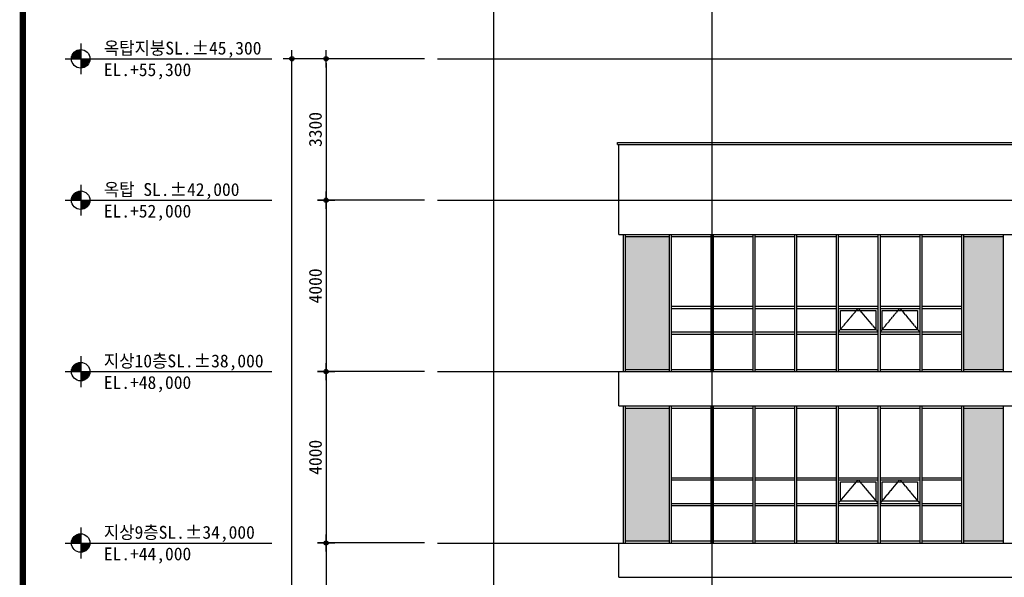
# Model space of a CAD drawing. Header units: millimetres. Extents: x 3445018 to 4174071, y -6064565 to -5122887.
# Tile 128 of 192: x 3671346 to 3694334, y -5313239 to -5300227. Entities that reach past the tile are written whole.
import ezdxf

# ---------------------------------------------------------------- set-up
doc = ezdxf.new("R2010")
doc.units = ezdxf.units.MM
doc.header["$MEASUREMENT"] = 0
doc.linetypes.add('CEN', pattern=[66, 60, -2, 2, -2])
doc.layers.get('DEFPOINTS').update_dxf_attribs({"linetype": 'CONTINUOUS'})
for name, color, linetype in [('3', 3, 'CONTINUOUS'), ('A_GE_FORM', 7, 'CONTINUOUS'), ('CEN', 13, 'CEN'), ('DIM', 7, 'CONTINUOUS'), ('FI', 6, 'CONTINUOUS'), ('SO-252', 252, 'CONTINUOUS'), ('SY', 1, 'CONTINUOUS'), ('WIN1', 4, 'CONTINUOUS'), ('WIN2', 9, 'CONTINUOUS'), ('문자', 2, 'CONTINUOUS')]:
    doc.layers.add(name, color=color, linetype=linetype)
doc.styles.add('HY울릉도 L', font='txt')
doc.styles.add('SDP-S', font='txt')
doc.dimstyles.new('SMDI-3', dxfattribs={"dimtxt": 3, "dimasz": 1, "dimexe": 2, "dimexo": 3, "dimgap": 1, "dimtad": 1, "dimdsep": 46, "dimtxsty": 'HY울릉도 L', "dimblk": 'Z_DOT', "dimcen": 2.5, "dimdle": 1.5, "dimclrd": 1, "dimclre": 1, "dimclrt": 2, "dimadec": 0, "dimazin": 0, "dimtfac": 1, "dimtix": 1, "dimtmove": 2, "dimatfit": 3, "dimldrblk": 'Z_DOT', "dimfxl": 2, "dimtvp": 1, "dimtolj": 1, "dimtzin": 0, "dimarcsym": 0})

# ---------------------------------------------------------------- blocks, each defined once
blk = doc.blocks.new('sheet _서영')
at = {"layer": 'A_GE_FORM', "const_width": 1.5}
blk.add_lwpolyline([(-361868.49, -1059038.93), (-362670.49, -1059038.93), (-362670.49, -1058483.93), (-361868.49, -1058483.93)], close=True, dxfattribs=at)
blk = doc.blocks.new('Z_DOT')
at = {"layer": 'DIM', "color": 1, "ltscale": 3}
for p, q in [((-2, 0), (2, 0)), ((0, -2), (0, 2))]:
    blk.add_line(p, q, dxfattribs=at)
for radius in [0.5, 0.25]:
    blk.add_circle((0, 0), radius, dxfattribs=at)
blk = doc.blocks.new('*D840')
at = {"layer": 'DEFPOINTS', "color": 0, "ltscale": 3, "transparency": 16777216}
for p in [(3677701, -5301139), (3681101, -5301139), (3681101, -5346439)]:
    blk.add_point(p, dxfattribs=at)
at = {"layer": 'DIM', "color": 1, "lineweight": -2, "ltscale": 3, "transparency": 16777216}
for p, q in [((3680801, -5301139), (3677501, -5301139)), ((3677701, -5346339), (3677701, -5301239)), ((3680801, -5346439), (3677501, -5346439))]:
    blk.add_line(p, q, dxfattribs=at)
at = {"layer": 'DIM', "color": 1, "lineweight": -2, "ltscale": 3, "transparency": 16777216, "xscale": 100, "yscale": 100, "zscale": 100}
for p, rotation in [((3677701, -5301139), 90), ((3677701, -5346439), 270)]:
    blk.add_blockref('Z_DOT', p, dxfattribs=dict(at, rotation=rotation))
at = {"layer": 'DIM', "color": 2, "ltscale": 3, "transparency": 16777216, "insert": (3677451, -5323789), "char_height": 300, "attachment_point": 5, "rotation": 90, "style": 'SDP-S'}
blk.add_mtext('\\A1;45300', dxfattribs=at)
blk = doc.blocks.new('*D854')
at = {"layer": 'DEFPOINTS', "color": 0, "ltscale": 3, "transparency": 16777216}
for p in [(3681101, -5312439), (3678501, -5316439), (3681101, -5316439)]:
    blk.add_point(p, dxfattribs=at)
at = {"layer": 'DIM', "color": 1, "lineweight": -2, "ltscale": 3, "transparency": 16777216}
for p, q in [((3680801, -5312439), (3678301, -5312439)), ((3678501, -5312539), (3678501, -5316339)), ((3680801, -5316439), (3678301, -5316439))]:
    blk.add_line(p, q, dxfattribs=at)
at = {"layer": 'DIM', "color": 1, "lineweight": -2, "ltscale": 3, "transparency": 16777216, "xscale": 100, "yscale": 100, "zscale": 100}
for p, rotation in [((3678501, -5312439), 90), ((3678501, -5316439), 270)]:
    blk.add_blockref('Z_DOT', p, dxfattribs=dict(at, rotation=rotation))
at = {"layer": 'DIM', "color": 2, "ltscale": 3, "transparency": 16777216, "insert": (3678251, -5314439), "char_height": 300, "attachment_point": 5, "rotation": 90, "style": 'SDP-S'}
blk.add_mtext('\\A1;4000', dxfattribs=at)
blk = doc.blocks.new('*D855')
at = {"layer": 'DEFPOINTS', "color": 0, "ltscale": 3, "transparency": 16777216}
for p in [(3681101, -5308439), (3678501, -5312439), (3681101, -5312439)]:
    blk.add_point(p, dxfattribs=at)
at = {"layer": 'DIM', "color": 1, "lineweight": -2, "ltscale": 3, "transparency": 16777216}
for p, q in [((3680801, -5308439), (3678301, -5308439)), ((3678501, -5308539), (3678501, -5312339)), ((3680801, -5312439), (3678301, -5312439))]:
    blk.add_line(p, q, dxfattribs=at)
at = {"layer": 'DIM', "color": 1, "lineweight": -2, "ltscale": 3, "transparency": 16777216, "xscale": 100, "yscale": 100, "zscale": 100}
for p, rotation in [((3678501, -5308439), 90), ((3678501, -5312439), 270)]:
    blk.add_blockref('Z_DOT', p, dxfattribs=dict(at, rotation=rotation))
at = {"layer": 'DIM', "color": 2, "ltscale": 3, "transparency": 16777216, "insert": (3678251, -5310439), "char_height": 300, "attachment_point": 5, "rotation": 90, "style": 'SDP-S'}
blk.add_mtext('\\A1;4000', dxfattribs=at)
blk = doc.blocks.new('*D856')
at = {"layer": 'DEFPOINTS', "color": 0, "ltscale": 3, "transparency": 16777216}
for p in [(3681101, -5304439), (3678501, -5308439), (3681101, -5308439)]:
    blk.add_point(p, dxfattribs=at)
at = {"layer": 'DIM', "color": 1, "lineweight": -2, "ltscale": 3, "transparency": 16777216}
for p, q in [((3680801, -5304439), (3678301, -5304439)), ((3678501, -5304539), (3678501, -5308339)), ((3680801, -5308439), (3678301, -5308439))]:
    blk.add_line(p, q, dxfattribs=at)
at = {"layer": 'DIM', "color": 1, "lineweight": -2, "ltscale": 3, "transparency": 16777216, "xscale": 100, "yscale": 100, "zscale": 100}
for p, rotation in [((3678501, -5304439), 90), ((3678501, -5308439), 270)]:
    blk.add_blockref('Z_DOT', p, dxfattribs=dict(at, rotation=rotation))
at = {"layer": 'DIM', "color": 2, "ltscale": 3, "transparency": 16777216, "insert": (3678251, -5306439), "char_height": 300, "attachment_point": 5, "rotation": 90, "style": 'SDP-S'}
blk.add_mtext('\\A1;4000', dxfattribs=at)
blk = doc.blocks.new('*D857')
at = {"layer": 'DEFPOINTS', "color": 0, "ltscale": 3, "transparency": 16777216}
for p in [(3681101, -5301139), (3678501, -5304439), (3681101, -5304439)]:
    blk.add_point(p, dxfattribs=at)
at = {"layer": 'DIM', "color": 1, "lineweight": -2, "ltscale": 3, "transparency": 16777216}
for p, q in [((3680801, -5301139), (3678301, -5301139)), ((3678501, -5301239), (3678501, -5304339)), ((3680801, -5304439), (3678301, -5304439))]:
    blk.add_line(p, q, dxfattribs=at)
at = {"layer": 'DIM', "color": 1, "lineweight": -2, "ltscale": 3, "transparency": 16777216, "xscale": 100, "yscale": 100, "zscale": 100}
for p, rotation in [((3678501, -5301139), 90), ((3678501, -5304439), 270)]:
    blk.add_blockref('Z_DOT', p, dxfattribs=dict(at, rotation=rotation))
at = {"layer": 'DIM', "color": 2, "ltscale": 3, "transparency": 16777216, "insert": (3678251, -5302789), "char_height": 300, "attachment_point": 5, "rotation": 90, "style": 'SDP-S'}
blk.add_mtext('\\A1;3300', dxfattribs=at)

msp = doc.modelspace()

# ---------------------------------------------------------------- hatches: boundary and pattern name
at = {"layer": 'SO-252', "ltscale": 200}
h = msp.add_hatch(color=256, dxfattribs=at)
h.dxf.hatch_style = 1
h.paths.add_polyline_path([(3686509.092, -5305289.461), (3685484.092, -5305289.461), (3685484.092, -5308389.461), (3686509.092, -5308389.461)])
h.paths.add_polyline_path([(3694309.092, -5305289.461), (3693384.092, -5305289.461), (3693384.092, -5308389.461), (3694309.092, -5308389.461)])
h.paths.add_polyline_path([(3702109.092, -5305289.461), (3701184.092, -5305289.461), (3701184.092, -5308389.461), (3702109.092, -5308389.461)])
h.paths.add_polyline_path([(3709909.092, -5305289.461), (3708984.092, -5305289.461), (3708984.092, -5308389.461), (3709909.092, -5308389.461)])
h.paths.add_polyline_path([(3717709.092, -5305289.461), (3716784.092, -5305289.461), (3716784.092, -5308389.461), (3717709.092, -5308389.461)])
h = msp.add_hatch(color=256, dxfattribs=at)
h.dxf.hatch_style = 1
h.paths.add_polyline_path([(3686509.092, -5309289.461), (3685484.092, -5309289.461), (3685484.092, -5312389.461), (3686509.092, -5312389.461)])
h.paths.add_polyline_path([(3694309.092, -5309289.461), (3693384.092, -5309289.461), (3693384.092, -5312389.461), (3694309.092, -5312389.461)])
h.paths.add_polyline_path([(3702109.092, -5309289.461), (3701184.092, -5309289.461), (3701184.092, -5312389.461), (3702109.092, -5312389.461)])
h.paths.add_polyline_path([(3709909.092, -5309289.461), (3708984.092, -5309289.461), (3708984.092, -5312389.461), (3709909.092, -5312389.461)])
h.paths.add_polyline_path([(3717709.092, -5309289.461), (3716784.092, -5309289.461), (3716784.092, -5312389.461), (3717709.092, -5312389.461)])

# ---------------------------------------------------------------- linework, layer by layer
at = {"layer": 'CEN'}
for p, q in [((3682409.092, -5293351.227), (3682409.092, -5349326.705)), ((3687509.092, -5293351.227), (3687509.092, -5349326.705)), ((3681101.324, -5301139.461), (3725809.092, -5301139.461)), ((3681101.324, -5304439.461), (3725809.092, -5304439.461)), ((3681101.324, -5308439.461), (3725809.092, -5308439.461)), ((3681101.324, -5312439.461), (3725809.092, -5312439.461))]:
    msp.add_line(p, q, dxfattribs=at)
for points in [[(3690459.092, -5307514.461), (3690921.592, -5306964.461), (3691384.092, -5307514.461)], [(3691434.092, -5307514.461), (3691896.592, -5306964.461), (3692359.092, -5307514.461)], [(3690459.092, -5311514.461), (3690921.592, -5310964.461), (3691384.092, -5311514.461)], [(3691434.092, -5311514.461), (3691896.592, -5310964.461), (3692359.092, -5311514.461)]]:
    msp.add_lwpolyline(points, dxfattribs=at)
at = {"layer": 'FI', "ltscale": 200}
for p, q in [((3685304.092, -5303089.461), (3720914.092, -5303089.461)), ((3685304.092, -5303139.461), (3685304.092, -5303089.461)), ((3685304.092, -5303139.461), (3720914.092, -5303139.461)), ((3685334.092, -5305239.461), (3685334.092, -5303139.461)), ((3685334.092, -5305239.461), (3720884.092, -5305239.461)), ((3685334.092, -5308439.461), (3720884.092, -5308439.461)), ((3685334.092, -5309239.461), (3685334.092, -5308439.461)), ((3685334.092, -5309239.461), (3720884.092, -5309239.461)), ((3685334.092, -5312439.461), (3720884.092, -5312439.461)), ((3685334.092, -5313239.461), (3685334.092, -5312439.461)), ((3685334.092, -5313239.461), (3720884.092, -5313239.461))]:
    msp.add_line(p, q, dxfattribs=at)
at = {"layer": 'SY'}
for p, q in [((3672770.714, -5300779.461), (3672770.714, -5301499.461)), ((3672410.714, -5301139.461), (3673130.714, -5301139.461)), ((3672770.714, -5301139.461), (3677236.167, -5301139.461)), ((3672770.714, -5304079.461), (3672770.714, -5304799.461)), ((3672410.714, -5304439.461), (3673130.714, -5304439.461)), ((3672770.714, -5304439.461), (3677236.167, -5304439.461)), ((3672770.714, -5308079.461), (3672770.714, -5308799.461)), ((3672410.714, -5308439.461), (3673130.714, -5308439.461)), ((3672770.714, -5308439.461), (3677236.167, -5308439.461)), ((3672770.714, -5312079.461), (3672770.714, -5312799.461)), ((3672410.714, -5312439.461), (3673130.714, -5312439.461)), ((3672770.714, -5312439.461), (3677236.167, -5312439.461))]:
    msp.add_line(p, q, dxfattribs=at)
for centre in [(3672770.714, -5301139.461), (3672770.714, -5304439.461), (3672770.714, -5308439.461), (3672770.714, -5312439.461)]:
    msp.add_circle(centre, 216, dxfattribs=at)
for points in [[(3672770.714, -5300923.461), (3672770.714, -5301139.461), (3672554.714, -5301139.461)], [(3672608.173, -5300997.206), (3672770.714, -5300923.461), (3672679.364, -5300943.729)], [(3672608.173, -5300997.206), (3672695.155, -5300999.02), (3672770.714, -5300923.461)], [(3672608.173, -5300997.206), (3672554.714, -5301139.461), (3672570.658, -5301058.014)], [(3672554.714, -5301139.461), (3672608.173, -5300997.206), (3672695.155, -5300999.02)], [(3672986.714, -5301139.461), (3672770.714, -5301139.461), (3672770.714, -5301355.461)], [(3672912.969, -5301302.002), (3672911.155, -5301215.02), (3672986.714, -5301139.461)], [(3672912.969, -5301302.002), (3672986.714, -5301139.461), (3672966.447, -5301230.811)], [(3672770.714, -5301355.461), (3672912.969, -5301302.002), (3672911.155, -5301215.02)], [(3672912.969, -5301302.002), (3672770.714, -5301355.461), (3672852.161, -5301339.517)], [(3672770.714, -5304223.461), (3672770.714, -5304439.461), (3672554.714, -5304439.461)], [(3672608.173, -5304297.206), (3672554.714, -5304439.461), (3672570.658, -5304358.014)], [(3672554.714, -5304439.461), (3672608.173, -5304297.206), (3672695.155, -5304299.02)], [(3672608.173, -5304297.206), (3672770.714, -5304223.461), (3672679.364, -5304243.729)], [(3672608.173, -5304297.206), (3672695.155, -5304299.02), (3672770.714, -5304223.461)], [(3672986.714, -5304439.461), (3672770.714, -5304439.461), (3672770.714, -5304655.461)], [(3672770.714, -5304655.461), (3672912.969, -5304602.002), (3672911.155, -5304515.02)], [(3672912.969, -5304602.002), (3672770.714, -5304655.461), (3672852.161, -5304639.517)], [(3672912.969, -5304602.002), (3672911.155, -5304515.02), (3672986.714, -5304439.461)], [(3672912.969, -5304602.002), (3672986.714, -5304439.461), (3672966.447, -5304530.811)], [(3672770.714, -5308223.461), (3672770.714, -5308439.461), (3672554.714, -5308439.461)], [(3672608.173, -5308297.206), (3672554.714, -5308439.461), (3672570.658, -5308358.014)], [(3672554.714, -5308439.461), (3672608.173, -5308297.206), (3672695.155, -5308299.02)], [(3672608.173, -5308297.206), (3672770.714, -5308223.461), (3672679.364, -5308243.729)], [(3672608.173, -5308297.206), (3672695.155, -5308299.02), (3672770.714, -5308223.461)], [(3672986.714, -5308439.461), (3672770.714, -5308439.461), (3672770.714, -5308655.461)], [(3672770.714, -5308655.461), (3672912.969, -5308602.002), (3672911.155, -5308515.02)], [(3672912.969, -5308602.002), (3672911.155, -5308515.02), (3672986.714, -5308439.461)], [(3672912.969, -5308602.002), (3672986.714, -5308439.461), (3672966.447, -5308530.811)], [(3672912.969, -5308602.002), (3672770.714, -5308655.461), (3672852.161, -5308639.517)], [(3672770.714, -5312223.461), (3672770.714, -5312439.461), (3672554.714, -5312439.461)], [(3672608.173, -5312297.206), (3672770.714, -5312223.461), (3672679.364, -5312243.729)], [(3672608.173, -5312297.206), (3672695.155, -5312299.02), (3672770.714, -5312223.461)], [(3672608.173, -5312297.206), (3672554.714, -5312439.461), (3672570.658, -5312358.014)], [(3672554.714, -5312439.461), (3672608.173, -5312297.206), (3672695.155, -5312299.02)], [(3672986.714, -5312439.461), (3672770.714, -5312439.461), (3672770.714, -5312655.461)], [(3672912.969, -5312602.002), (3672911.155, -5312515.02), (3672986.714, -5312439.461)], [(3672912.969, -5312602.002), (3672986.714, -5312439.461), (3672966.447, -5312530.811)], [(3672770.714, -5312655.461), (3672912.969, -5312602.002), (3672911.155, -5312515.02)], [(3672912.969, -5312602.002), (3672770.714, -5312655.461), (3672852.161, -5312639.517)]]:
    msp.add_solid(points, dxfattribs=at)
at = {"layer": 'WIN1', "ltscale": 200}
for p, q in [((3685434.092, -5305239.461), (3685434.092, -5308439.461)), ((3685434.092, -5305239.461), (3720784.092, -5305239.461)), ((3685484.092, -5305239.461), (3685484.092, -5308439.461)), ((3685484.092, -5305289.461), (3686509.092, -5305289.461)), ((3686509.092, -5305239.461), (3686509.092, -5308439.461)), ((3686559.092, -5305239.461), (3686559.092, -5308439.461)), ((3686559.092, -5305289.461), (3687484.092, -5305289.461)), ((3687484.092, -5305239.461), (3687484.092, -5308439.461)), ((3687534.092, -5305239.461), (3687534.092, -5308439.461)), ((3687534.092, -5305289.461), (3688459.092, -5305289.461)), ((3688459.092, -5305239.461), (3688459.092, -5308439.461)), ((3688509.092, -5305239.461), (3688509.092, -5308439.461)), ((3688509.092, -5305289.461), (3689434.092, -5305289.461)), ((3689434.092, -5305239.461), (3689434.092, -5308439.461)), ((3689484.092, -5305239.461), (3689484.092, -5308439.461)), ((3689484.092, -5305289.461), (3690409.092, -5305289.461)), ((3690409.092, -5305239.461), (3690409.092, -5308439.461)), ((3690459.092, -5305239.461), (3690459.092, -5308439.461)), ((3690459.092, -5305289.461), (3691384.092, -5305289.461)), ((3691384.092, -5305239.461), (3691384.092, -5308439.461)), ((3691434.092, -5305239.461), (3691434.092, -5308439.461)), ((3691434.092, -5305289.461), (3692359.092, -5305289.461)), ((3692359.092, -5305239.461), (3692359.092, -5308439.461)), ((3692409.092, -5305239.461), (3692409.092, -5308439.461)), ((3692409.092, -5305289.461), (3693334.092, -5305289.461)), ((3693334.092, -5305239.461), (3693334.092, -5308439.461)), ((3693384.092, -5305239.461), (3693384.092, -5308439.461)), ((3693384.092, -5305289.461), (3694309.092, -5305289.461)), ((3694309.092, -5305239.461), (3694309.092, -5308439.461)), ((3686559.092, -5306914.461), (3687484.092, -5306914.461)), ((3687534.092, -5306914.461), (3688459.092, -5306914.461)), ((3688509.092, -5306914.461), (3689434.092, -5306914.461)), ((3689484.092, -5306914.461), (3690409.092, -5306914.461)), ((3690459.092, -5306914.461), (3691384.092, -5306914.461)), ((3691434.092, -5306914.461), (3692359.092, -5306914.461)), ((3692409.092, -5306914.461), (3693334.092, -5306914.461)), ((3686559.092, -5306964.461), (3687484.092, -5306964.461)), ((3687534.092, -5306964.461), (3688459.092, -5306964.461)), ((3688509.092, -5306964.461), (3689434.092, -5306964.461)), ((3689484.092, -5306964.461), (3690409.092, -5306964.461)), ((3690459.092, -5306964.461), (3691384.092, -5306964.461)), ((3691434.092, -5306964.461), (3692359.092, -5306964.461)), ((3692409.092, -5306964.461), (3693334.092, -5306964.461)), ((3686559.092, -5307514.461), (3687484.092, -5307514.461)), ((3686559.092, -5307564.461), (3687484.092, -5307564.461)), ((3687534.092, -5307514.461), (3688459.092, -5307514.461)), ((3687534.092, -5307564.461), (3688459.092, -5307564.461)), ((3688509.092, -5307514.461), (3689434.092, -5307514.461)), ((3688509.092, -5307564.461), (3689434.092, -5307564.461)), ((3689484.092, -5307514.461), (3690409.092, -5307514.461)), ((3689484.092, -5307564.461), (3690409.092, -5307564.461)), ((3690459.092, -5307514.461), (3691384.092, -5307514.461)), ((3690459.092, -5307564.461), (3691384.092, -5307564.461)), ((3691434.092, -5307514.461), (3692359.092, -5307514.461)), ((3691434.092, -5307564.461), (3692359.092, -5307564.461)), ((3692409.092, -5307514.461), (3693334.092, -5307514.461)), ((3692409.092, -5307564.461), (3693334.092, -5307564.461)), ((3685434.092, -5308439.461), (3720784.092, -5308439.461)), ((3685484.092, -5308389.461), (3686509.092, -5308389.461)), ((3686559.092, -5308389.461), (3687484.092, -5308389.461)), ((3687534.092, -5308389.461), (3688459.092, -5308389.461)), ((3688509.092, -5308389.461), (3689434.092, -5308389.461)), ((3689484.092, -5308389.461), (3690409.092, -5308389.461)), ((3690459.092, -5308389.461), (3691384.092, -5308389.461)), ((3691434.092, -5308389.461), (3692359.092, -5308389.461)), ((3692409.092, -5308389.461), (3693334.092, -5308389.461)), ((3693384.092, -5308389.461), (3694309.092, -5308389.461)), ((3685434.092, -5309239.461), (3685434.092, -5312439.461)), ((3685434.092, -5309239.461), (3720784.092, -5309239.461)), ((3685484.092, -5309239.461), (3685484.092, -5312439.461)), ((3685484.092, -5309289.461), (3686509.092, -5309289.461)), ((3686509.092, -5309239.461), (3686509.092, -5312439.461)), ((3686559.092, -5309239.461), (3686559.092, -5312439.461)), ((3686559.092, -5309289.461), (3687484.092, -5309289.461)), ((3687484.092, -5309239.461), (3687484.092, -5312439.461)), ((3687534.092, -5309239.461), (3687534.092, -5312439.461)), ((3687534.092, -5309289.461), (3688459.092, -5309289.461)), ((3688459.092, -5309239.461), (3688459.092, -5312439.461)), ((3688509.092, -5309239.461), (3688509.092, -5312439.461)), ((3688509.092, -5309289.461), (3689434.092, -5309289.461)), ((3689434.092, -5309239.461), (3689434.092, -5312439.461)), ((3689484.092, -5309239.461), (3689484.092, -5312439.461)), ((3689484.092, -5309289.461), (3690409.092, -5309289.461)), ((3690409.092, -5309239.461), (3690409.092, -5312439.461)), ((3690459.092, -5309239.461), (3690459.092, -5312439.461)), ((3690459.092, -5309289.461), (3691384.092, -5309289.461)), ((3691384.092, -5309239.461), (3691384.092, -5312439.461)), ((3691434.092, -5309239.461), (3691434.092, -5312439.461)), ((3691434.092, -5309289.461), (3692359.092, -5309289.461)), ((3692359.092, -5309239.461), (3692359.092, -5312439.461)), ((3692409.092, -5309239.461), (3692409.092, -5312439.461)), ((3692409.092, -5309289.461), (3693334.092, -5309289.461)), ((3693334.092, -5309239.461), (3693334.092, -5312439.461)), ((3693384.092, -5309239.461), (3693384.092, -5312439.461)), ((3693384.092, -5309289.461), (3694309.092, -5309289.461)), ((3694309.092, -5309239.461), (3694309.092, -5312439.461)), ((3686559.092, -5310914.461), (3687484.092, -5310914.461)), ((3686559.092, -5310964.461), (3687484.092, -5310964.461)), ((3687534.092, -5310914.461), (3688459.092, -5310914.461)), ((3687534.092, -5310964.461), (3688459.092, -5310964.461)), ((3688509.092, -5310914.461), (3689434.092, -5310914.461)), ((3688509.092, -5310964.461), (3689434.092, -5310964.461)), ((3689484.092, -5310914.461), (3690409.092, -5310914.461)), ((3689484.092, -5310964.461), (3690409.092, -5310964.461)), ((3690459.092, -5310914.461), (3691384.092, -5310914.461)), ((3690459.092, -5310964.461), (3691384.092, -5310964.461)), ((3691434.092, -5310914.461), (3692359.092, -5310914.461)), ((3691434.092, -5310964.461), (3692359.092, -5310964.461)), ((3692409.092, -5310914.461), (3693334.092, -5310914.461)), ((3692409.092, -5310964.461), (3693334.092, -5310964.461)), ((3686559.092, -5311514.461), (3687484.092, -5311514.461)), ((3687534.092, -5311514.461), (3688459.092, -5311514.461)), ((3688509.092, -5311514.461), (3689434.092, -5311514.461)), ((3689484.092, -5311514.461), (3690409.092, -5311514.461)), ((3690459.092, -5311514.461), (3691384.092, -5311514.461)), ((3691434.092, -5311514.461), (3692359.092, -5311514.461)), ((3692409.092, -5311514.461), (3693334.092, -5311514.461)), ((3686559.092, -5311564.461), (3687484.092, -5311564.461)), ((3687534.092, -5311564.461), (3688459.092, -5311564.461)), ((3688509.092, -5311564.461), (3689434.092, -5311564.461)), ((3689484.092, -5311564.461), (3690409.092, -5311564.461)), ((3690459.092, -5311564.461), (3691384.092, -5311564.461)), ((3691434.092, -5311564.461), (3692359.092, -5311564.461)), ((3692409.092, -5311564.461), (3693334.092, -5311564.461)), ((3685434.092, -5312439.461), (3720784.092, -5312439.461)), ((3685484.092, -5312389.461), (3686509.092, -5312389.461)), ((3686559.092, -5312389.461), (3687484.092, -5312389.461)), ((3687534.092, -5312389.461), (3688459.092, -5312389.461)), ((3688509.092, -5312389.461), (3689434.092, -5312389.461)), ((3689484.092, -5312389.461), (3690409.092, -5312389.461)), ((3690459.092, -5312389.461), (3691384.092, -5312389.461)), ((3691434.092, -5312389.461), (3692359.092, -5312389.461)), ((3692409.092, -5312389.461), (3693334.092, -5312389.461)), ((3693384.092, -5312389.461), (3694309.092, -5312389.461))]:
    msp.add_line(p, q, dxfattribs=at)
at = {"layer": 'WIN2', "ltscale": 200}
for points in [[(3690509.092, -5307014.461), (3691334.092, -5307014.461), (3691334.092, -5307464.461), (3690509.092, -5307464.461)], [(3691484.092, -5307014.461), (3692309.092, -5307014.461), (3692309.092, -5307464.461), (3691484.092, -5307464.461)], [(3690509.092, -5311014.461), (3691334.092, -5311014.461), (3691334.092, -5311464.461), (3690509.092, -5311464.461)], [(3691484.092, -5311014.461), (3692309.092, -5311014.461), (3692309.092, -5311464.461), (3691484.092, -5311464.461)]]:
    msp.add_lwpolyline(points, close=True, dxfattribs=at)

# ---------------------------------------------------------------- block references
at = {"layer": '3', "xscale": 100, "yscale": 100, "zscale": 100, "rotation": 270}
msp.add_blockref('sheet _서영', (109575314.9, -41550781.593), dxfattribs=at)

# ---------------------------------------------------------------- texts
at = {"layer": '문자', "linetype": 'Continuous', "style": 'SDP-S'}
for s, p in [('옥탑지붕SL.%%P45,300', (3673310.873, -5301039.881)), ('EL.+55,300', (3673310.873, -5301543.411)), ('옥탑 SL.%%P42,000', (3673310.873, -5304339.881)), ('EL.+52,000', (3673310.873, -5304843.411)), ('지상10층SL.%%P38,000', (3673310.873, -5308339.881)), ('EL.+48,000', (3673310.873, -5308843.411)), ('지상9층SL.%%P34,000', (3673310.873, -5312339.881)), ('EL.+44,000', (3673310.873, -5312843.411))]:
    msp.add_text(s, height=300, dxfattribs=at).set_placement(p)

# ---------------------------------------------------------------- dimensions: what is measured, and where the dimension line sits
at = {"layer": 'DIM', "ltscale": 3}
for base, p1, p2, picture, middle in [((3677701.324, -5301139.461), (3681101.324, -5346439.461), (3681101.324, -5301139.461), '*D840', (3677451.12, -5323789.461)), ((3678501.324, -5304439.461), (3681101.324, -5301139.461), (3681101.324, -5304439.461), '*D857', (3678251.12, -5302789.461)), ((3678501.324, -5308439.461), (3681101.324, -5304439.461), (3681101.324, -5308439.461), '*D856', (3678251.12, -5306439.461)), ((3678501.324, -5312439.461), (3681101.324, -5308439.461), (3681101.324, -5312439.461), '*D855', (3678251.12, -5310439.461)), ((3678501.324, -5316439.461), (3681101.324, -5312439.461), (3681101.324, -5316439.461), '*D854', (3678251.12, -5314439.461))]:
    dim = msp.add_linear_dim(base=base, p1=p1, p2=p2, angle=90, dimstyle='SMDI-3', override={"dimscale": 100, "dimtxsty": 'SDP-S'}, dxfattribs=at)
    dim.commit()
    dim.dimension.update_dxf_attribs({"geometry": picture, "text_midpoint": middle})

doc.saveas('drawing.dxf')
